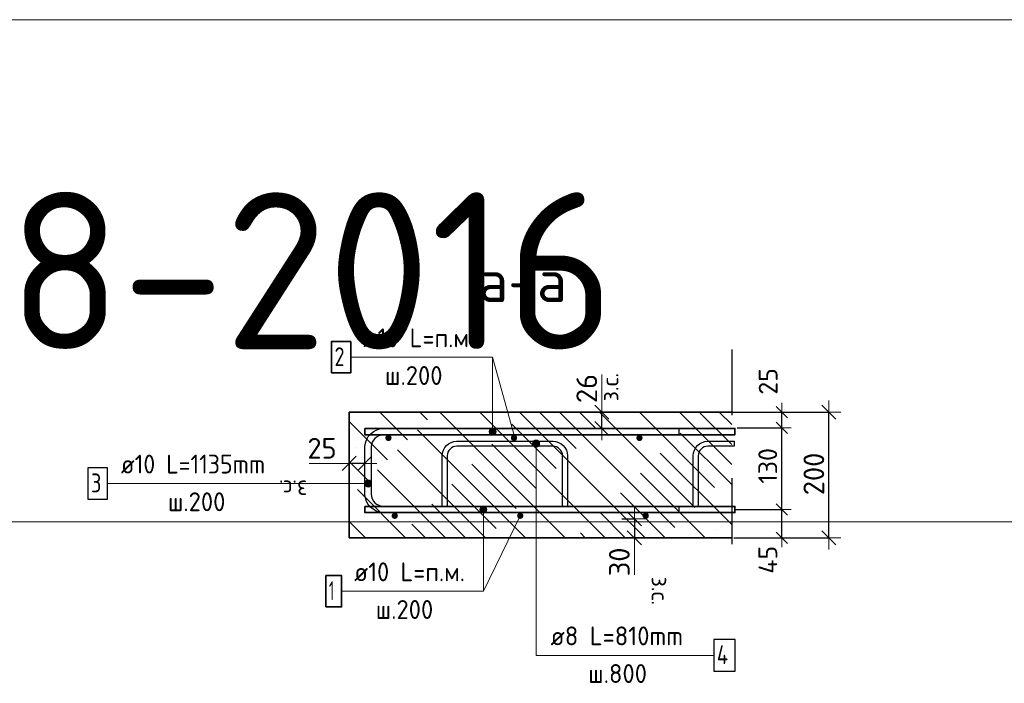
# Model space of a CAD drawing. Header units: metres. Extents: x -38 to 98, y -15 to 19.
# Tile 47 of 64: x 71.64 to 73.21, y 8.08 to 9.14. Entities that reach past the tile are written whole.
import ezdxf

# ---------------------------------------------------------------- set-up
doc = ezdxf.new("R2010")
doc.units = ezdxf.units.M
doc.header["$PDMODE"] = 65
doc.linetypes.add('______4', pattern=[0.135, 0.105, -0.03])
for name, color, linetype, lineweight in [('XR$4$Арм. стержнями верхней зоны', 180, 'Continuous', 35), ('XR$4$Арм. стержнями нижней зоны', 180, 'Continuous', 35), ('XR$4$Арм.стержн. Арматура края', 96, 'Continuous', 35), ('XR$4$ВК__отв в полу 1-2 эт', 220, 'Continuous', 25), ('XR$4$Размерная линия (1)', 7, 'Continuous', 13), ('XR$4$Размерная линия_ общее', 7, 'Continuous', 13)]:
    doc.layers.add(name, color=color, linetype=linetype, lineweight=lineweight)
doc.layers.add('XR$4$Арм.стержн. Фиксатор', color=7, linetype='Continuous', lineweight=35, true_color=0x501e0f)
doc.styles.add('ISOCPEUR', font='txt')
doc.dimstyles.new('DIMSTYLE_15', dxfattribs={"dimtxt": 0.03, "dimasz": 0.03, "dimexe": 0, "dimexo": 0, "dimgap": 0.015, "dimtad": 2, "dimdec": 0, "dimlfac": 1000, "dimrnd": 1, "dimzin": 12, "dimdsep": 46, "dimtxsty": 'ISOCPEUR', "dimblk1": 'ALL_ML_STRICH', "dimblk2": 'ALL_ML_STRICH', "dimsah": 1, "dimcen": 0, "dimclrd": 7, "dimclre": 256, "dimclrt": 7, "dimadec": 0, "dimazin": 0, "dimtfac": 1, "dimtdec": 0, "dimtix": 1, "dimtmove": 2, "dimatfit": 3, "dimfxl": 0, "dimtvp": 1.2, "dimtzin": 0, "dimlwd": 0, "dimlwe": -3, "dimarcsym": 0})
doc.dimstyles.new('DIMSTYLE_16', dxfattribs={"dimtxt": 0.03, "dimasz": 0.03, "dimexe": 0, "dimexo": 0, "dimgap": 0.015, "dimtad": 2, "dimdec": 0, "dimlfac": 1000, "dimrnd": 1, "dimzin": 12, "dimdsep": 46, "dimtxsty": 'ISOCPEUR', "dimblk1": 'ALL_ML_STRICH', "dimblk2": 'ALL_ML_STRICH', "dimsah": 1, "dimcen": 0, "dimclrd": 7, "dimclre": 256, "dimclrt": 7, "dimadec": 0, "dimazin": 0, "dimtfac": 1, "dimtdec": 0, "dimtix": 1, "dimtmove": 2, "dimatfit": 3, "dimfxl": 0, "dimtzin": 0, "dimlwd": 0, "dimlwe": -3, "dimarcsym": 0})
doc.dimstyles.new('DIMSTYLE_17', dxfattribs={"dimtxt": 0.03, "dimasz": 0.03, "dimexe": 0, "dimexo": 0, "dimgap": 0.015, "dimtad": 2, "dimdec": 0, "dimlfac": 1000, "dimrnd": 1, "dimzin": 12, "dimdsep": 46, "dimtxsty": 'ISOCPEUR', "dimblk1": 'ALL_ML_STRICH', "dimblk2": 'ALL_ML_STRICH', "dimsah": 1, "dimcen": 0, "dimclrd": 7, "dimclre": 256, "dimclrt": 7, "dimadec": 0, "dimazin": 0, "dimtfac": 1, "dimtdec": 0, "dimtix": 1, "dimtmove": 2, "dimatfit": 3, "dimfxl": 0, "dimtvp": 1.2, "dimtzin": 0, "dimlwd": 0, "dimlwe": -3, "dimarcsym": 0})
doc.dimstyles.new('DIMSTYLE_18', dxfattribs={"dimtxt": 0.033, "dimasz": 0.0375, "dimexe": 0, "dimexo": 0, "dimgap": 0.0165, "dimtad": 2, "dimdec": 0, "dimlfac": 1000, "dimrnd": 1, "dimzin": 12, "dimdsep": 46, "dimtxsty": 'ISOCPEUR', "dimblk1": 'ALL_ML_STRICH', "dimblk2": 'ALL_ML_STRICH', "dimsah": 1, "dimcen": 0, "dimclrd": 7, "dimclre": 256, "dimclrt": 7, "dimadec": 0, "dimazin": 0, "dimtfac": 1, "dimtdec": 0, "dimtix": 1, "dimtmove": 2, "dimatfit": 3, "dimfxl": 0, "dimtvp": 1.2, "dimtzin": 0, "dimlwd": 0, "dimlwe": -3, "dimarcsym": 0})
doc.dimstyles.new('DIMSTYLE_19', dxfattribs={"dimtxt": 0.033, "dimasz": 0.0375, "dimexe": 0, "dimexo": 0, "dimgap": 0.0165, "dimtad": 2, "dimdec": 0, "dimlfac": 1000, "dimrnd": 1, "dimzin": 12, "dimdsep": 46, "dimtxsty": 'ISOCPEUR', "dimblk1": 'ALL_ML_STRICH', "dimblk2": 'ALL_ML_STRICH', "dimsah": 1, "dimcen": 0, "dimclrd": 7, "dimclre": 256, "dimclrt": 7, "dimadec": 0, "dimazin": 0, "dimtfac": 1, "dimtdec": 0, "dimtix": 1, "dimtmove": 2, "dimatfit": 3, "dimfxl": 0, "dimtvp": 1.2, "dimtzin": 0, "dimlwd": 0, "dimlwe": -3, "dimarcsym": 0})
doc.dimstyles.new('DIMSTYLE_9', dxfattribs={"dimtxt": 0.033, "dimasz": 0.0375, "dimexe": 0, "dimexo": 0, "dimgap": 0.0165, "dimtad": 2, "dimdec": 0, "dimlfac": 1000, "dimrnd": 1, "dimzin": 12, "dimdsep": 46, "dimtxsty": 'ISOCPEUR', "dimblk1": 'ALL_ML_STRICH', "dimblk2": 'ALL_ML_STRICH', "dimsah": 1, "dimcen": 0, "dimclrd": 7, "dimclre": 256, "dimclrt": 7, "dimadec": 0, "dimazin": 0, "dimtfac": 1, "dimtdec": 0, "dimtix": 1, "dimtmove": 2, "dimatfit": 3, "dimfxl": 0, "dimtzin": 0, "dimlwd": 0, "dimlwe": -3, "dimarcsym": 0})

# ---------------------------------------------------------------- blocks, each defined once
blk = doc.blocks.new('ALL_ML_STRICH')
at = {"color": 0, "linetype": 'ByBlock', "lineweight": -2}
for p, q in [((0, -0.5), (0, 0.5)), ((-1, 0), (0.5, 0)), ((-0.3, -0.3), (0.3, 0.3))]:
    blk.add_line(p, q, dxfattribs=at)
blk = doc.blocks.new('*D307')
at = {"layer": 'DEFPOINTS', "color": 7, "linetype": 'Continuous', "lineweight": 13, "transparency": 33554687}
for p in [(72.7546, 8.3618), (72.7708, 8.3168), (72.8507, 8.3168)]:
    blk.add_point(p, dxfattribs=at)
at = {"layer": 'XR$4$Размерная линия (1)', "color": 9, "linetype": 'Continuous', "lineweight": -2, "true_color": 0xc7c7c7, "transparency": 33554687}
for p, q in [((72.7746, 8.3618), (72.8507, 8.3618)), ((72.7908, 8.3168), (72.8507, 8.3168))]:
    blk.add_line(p, q, dxfattribs=at)
at = {"layer": 'XR$4$Размерная линия (1)', "color": 7, "linetype": 'Continuous', "lineweight": -2, "transparency": 33554687}
blk.add_line((72.8507, 8.3168), (72.8507, 8.3618), dxfattribs=at)
at = {"layer": 'XR$4$Размерная линия (1)', "color": 7, "linetype": 'Continuous', "lineweight": 13, "transparency": 33554687, "xscale": 0.03, "yscale": 0.03, "zscale": 0.03}
for p, rotation in [((72.8507, 8.3618), 90), ((72.8507, 8.3168), 270)]:
    blk.add_blockref('ALL_ML_STRICH', p, dxfattribs=dict(at, rotation=rotation))
at = {"layer": 'XR$4$Размерная линия (1)', "color": 7, "linetype": 'Continuous', "lineweight": 13, "transparency": 33554687, "insert": (72.8284, 8.2817), "char_height": 0.03, "width": 0.06, "attachment_point": 5, "rotation": 90, "style": 'ISOCPEUR'}
blk.add_mtext('\\A1;{45}', dxfattribs=at)
blk = doc.blocks.new('*D308')
at = {"layer": 'DEFPOINTS', "color": 7, "linetype": 'Continuous', "lineweight": 13, "transparency": 33554687}
for p in [(72.7596, 8.4918), (72.7546, 8.3618), (72.8507, 8.3618)]:
    blk.add_point(p, dxfattribs=at)
at = {"layer": 'XR$4$Размерная линия (1)', "color": 9, "linetype": 'Continuous', "lineweight": -2, "true_color": 0xc7c7c7, "transparency": 33554687}
for p, q in [((72.7796, 8.4918), (72.8507, 8.4918)), ((72.7746, 8.3618), (72.8507, 8.3618))]:
    blk.add_line(p, q, dxfattribs=at)
at = {"layer": 'XR$4$Размерная линия (1)', "color": 7, "linetype": 'Continuous', "lineweight": -2, "transparency": 33554687}
blk.add_line((72.8507, 8.3618), (72.8507, 8.4918), dxfattribs=at)
at = {"layer": 'XR$4$Размерная линия (1)', "color": 7, "linetype": 'Continuous', "lineweight": 13, "transparency": 33554687, "xscale": 0.03, "yscale": 0.03, "zscale": 0.03}
for p, rotation in [((72.8507, 8.4918), 90), ((72.8507, 8.3618), 270)]:
    blk.add_blockref('ALL_ML_STRICH', p, dxfattribs=dict(at, rotation=rotation))
at = {"layer": 'XR$4$Размерная линия (1)', "color": 7, "linetype": 'Continuous', "lineweight": 13, "transparency": 33554687, "insert": (72.8282, 8.4313), "char_height": 0.03, "width": 0.09, "attachment_point": 5, "rotation": 90, "style": 'ISOCPEUR'}
blk.add_mtext('\\A1;{130}', dxfattribs=at)
blk = doc.blocks.new('*D309')
at = {"layer": 'DEFPOINTS', "color": 7, "linetype": 'Continuous', "lineweight": 13, "transparency": 33554687}
for p in [(72.7471, 8.5168), (72.7596, 8.4918), (72.8507, 8.4918)]:
    blk.add_point(p, dxfattribs=at)
at = {"layer": 'XR$4$Размерная линия (1)', "color": 9, "linetype": 'Continuous', "lineweight": -2, "true_color": 0xc7c7c7, "transparency": 33554687}
for p, q in [((72.7671, 8.5168), (72.8507, 8.5168)), ((72.7796, 8.4918), (72.8507, 8.4918))]:
    blk.add_line(p, q, dxfattribs=at)
at = {"layer": 'XR$4$Размерная линия (1)', "color": 7, "linetype": 'Continuous', "lineweight": -2, "transparency": 33554687}
blk.add_line((72.8507, 8.4918), (72.8507, 8.5168), dxfattribs=at)
at = {"layer": 'XR$4$Размерная линия (1)', "color": 7, "linetype": 'Continuous', "lineweight": 13, "transparency": 33554687, "xscale": 0.03, "yscale": 0.03, "zscale": 0.03}
for p, rotation in [((72.8507, 8.5168), 90), ((72.8507, 8.4918), 270)]:
    blk.add_blockref('ALL_ML_STRICH', p, dxfattribs=dict(at, rotation=rotation))
at = {"layer": 'XR$4$Размерная линия (1)', "color": 7, "linetype": 'Continuous', "lineweight": 13, "transparency": 33554687, "insert": (72.8289, 8.5658), "char_height": 0.03, "width": 0.06, "attachment_point": 5, "rotation": 90, "style": 'ISOCPEUR'}
blk.add_mtext('\\A1;{25}', dxfattribs=at)
blk = doc.blocks.new('*D310')
at = {"layer": 'DEFPOINTS', "color": 7, "linetype": 'Continuous', "lineweight": 13, "transparency": 33554687}
for p in [(72.7541, 8.5168), (72.7541, 8.3168), (72.9257, 8.3168)]:
    blk.add_point(p, dxfattribs=at)
at = {"layer": 'XR$4$Размерная линия_ общее', "color": 253, "linetype": 'Continuous', "lineweight": -2, "true_color": 0xa0a0a0, "transparency": 33554687}
for p, q in [((72.7741, 8.5168), (72.9257, 8.5168)), ((72.7741, 8.3168), (72.9257, 8.3168))]:
    blk.add_line(p, q, dxfattribs=at)
at = {"layer": 'XR$4$Размерная линия_ общее', "color": 7, "linetype": 'Continuous', "lineweight": -2, "transparency": 33554687}
blk.add_line((72.9257, 8.3168), (72.9257, 8.5168), dxfattribs=at)
at = {"layer": 'XR$4$Размерная линия_ общее', "color": 7, "linetype": 'Continuous', "lineweight": 13, "transparency": 33554687, "xscale": 0.0375, "yscale": 0.0375, "zscale": 0.0375}
for p, rotation in [((72.9257, 8.5168), 90), ((72.9257, 8.3168), 270)]:
    blk.add_blockref('ALL_ML_STRICH', p, dxfattribs=dict(at, rotation=rotation))
at = {"layer": 'XR$4$Размерная линия_ общее', "color": 7, "linetype": 'Continuous', "lineweight": 13, "transparency": 33554687, "insert": (72.9017, 8.4184), "char_height": 0.033, "width": 0.099, "attachment_point": 5, "rotation": 90, "style": 'ISOCPEUR'}
blk.add_mtext('\\A1;{200}', dxfattribs=at)
blk = doc.blocks.new('*D311')
at = {"layer": 'DEFPOINTS', "color": 7, "linetype": 'Continuous', "lineweight": 13, "transparency": 33554687}
for p in [(72.5757, 8.3468), (72.6157, 8.3468), (72.5757, 8.3168)]:
    blk.add_point(p, dxfattribs=at)
at = {"layer": 'XR$4$Размерная линия_ общее', "color": 253, "linetype": 'Continuous', "lineweight": -2, "true_color": 0xa0a0a0, "transparency": 33554687}
for p, q in [((72.5957, 8.3468), (72.6157, 8.3468)), ((72.5957, 8.3168), (72.6157, 8.3168))]:
    blk.add_line(p, q, dxfattribs=at)
at = {"layer": 'XR$4$Размерная линия_ общее', "color": 7, "linetype": 'Continuous', "lineweight": -2, "transparency": 33554687}
blk.add_line((72.6157, 8.3468), (72.6157, 8.3168), dxfattribs=at)
at = {"layer": 'XR$4$Размерная линия_ общее', "color": 7, "linetype": 'Continuous', "lineweight": 13, "transparency": 33554687, "xscale": 0.0375, "yscale": 0.0375, "zscale": 0.0375}
for p, rotation in [((72.6157, 8.3468), 90), ((72.6157, 8.3168), 270)]:
    blk.add_blockref('ALL_ML_STRICH', p, dxfattribs=dict(at, rotation=rotation))
at = {"layer": 'XR$4$Размерная линия_ общее', "color": 7, "linetype": 'Continuous', "lineweight": 13, "transparency": 33554687, "insert": (72.5917, 8.2783), "char_height": 0.033, "width": 0.066, "attachment_point": 5, "rotation": 90, "style": 'ISOCPEUR'}
blk.add_mtext('\\A1;{30}', dxfattribs=at)
at = {"layer": 'XR$4$Размерная линия_ общее', "color": 7, "linetype": 'Continuous', "lineweight": 13, "transparency": 33554687, "insert": (72.6702, 8.2548), "char_height": 0.027, "width": 0.00135, "attachment_point": 1, "rotation": 270, "line_spacing_factor": 0.60241, "style": 'ISOCPEUR'}
blk.add_mtext('з.с.', dxfattribs=at)
blk = doc.blocks.new('*D312')
at = {"layer": 'DEFPOINTS', "color": 7, "linetype": 'Continuous', "lineweight": 13, "transparency": 33554687}
for p in [(72.1863, 8.4353), (72.1613, 8.3953), (72.1863, 8.4003)]:
    blk.add_point(p, dxfattribs=at)
at = {"layer": 'XR$4$Размерная линия_ общее', "color": 253, "linetype": 'Continuous', "lineweight": -2, "true_color": 0xa0a0a0, "transparency": 33554687}
for p, q in [((72.1613, 8.4153), (72.1613, 8.4353)), ((72.1863, 8.4203), (72.1863, 8.4353))]:
    blk.add_line(p, q, dxfattribs=at)
at = {"layer": 'XR$4$Размерная линия_ общее', "color": 7, "linetype": 'Continuous', "lineweight": -2, "transparency": 33554687}
blk.add_line((72.1863, 8.4353), (72.1613, 8.4353), dxfattribs=at)
at = {"layer": 'XR$4$Размерная линия_ общее', "color": 7, "linetype": 'Continuous', "lineweight": 13, "transparency": 33554687, "xscale": 0.0375, "yscale": 0.0375, "zscale": 0.0375}
for p, rotation in [((72.1613, 8.4353), 180), ((72.1863, 8.4353), 360)]:
    blk.add_blockref('ALL_ML_STRICH', p, dxfattribs=dict(at, rotation=rotation))
at = {"layer": 'XR$4$Размерная линия_ общее', "color": 7, "linetype": 'Continuous', "lineweight": 13, "transparency": 33554687, "insert": (72.1179, 8.4593), "char_height": 0.033, "width": 0.066, "attachment_point": 5, "style": 'ISOCPEUR'}
blk.add_mtext('\\A1;{25}', dxfattribs=at)
at = {"layer": 'XR$4$Размерная линия_ общее', "color": 7, "linetype": 'Continuous', "lineweight": 13, "transparency": 33554687, "insert": (72.0943, 8.3811), "char_height": 0.027, "width": 0.00135, "attachment_point": 1, "rotation": 180, "line_spacing_factor": 0.60241, "style": 'ISOCPEUR'}
blk.add_mtext('з.с.', dxfattribs=at)
blk = doc.blocks.new('*D456')
at = {"layer": 'DEFPOINTS', "color": 7, "linetype": 'Continuous', "lineweight": 13, "transparency": 33554687}
for p in [(72.5238, 8.5168), (72.5238, 8.4908), (72.5638, 8.4908)]:
    blk.add_point(p, dxfattribs=at)
at = {"layer": 'XR$4$Размерная линия_ общее', "color": 253, "linetype": 'Continuous', "lineweight": -2, "true_color": 0xa0a0a0, "transparency": 33554687}
for p, q in [((72.5438, 8.5168), (72.5638, 8.5168)), ((72.5438, 8.4908), (72.5638, 8.4908))]:
    blk.add_line(p, q, dxfattribs=at)
at = {"layer": 'XR$4$Размерная линия_ общее', "color": 7, "linetype": 'Continuous', "lineweight": -2, "transparency": 33554687}
blk.add_line((72.5638, 8.4908), (72.5638, 8.5168), dxfattribs=at)
at = {"layer": 'XR$4$Размерная линия_ общее', "color": 7, "linetype": 'Continuous', "lineweight": 13, "transparency": 33554687, "xscale": 0.0375, "yscale": 0.0375, "zscale": 0.0375}
for p, rotation in [((72.5638, 8.5168), 90), ((72.5638, 8.4908), 270)]:
    blk.add_blockref('ALL_ML_STRICH', p, dxfattribs=dict(at, rotation=rotation))
at = {"layer": 'XR$4$Размерная линия_ общее', "color": 7, "linetype": 'Continuous', "lineweight": 13, "transparency": 33554687, "insert": (72.5633, 8.5341), "char_height": 0.027, "width": 0.00135, "attachment_point": 1, "rotation": 90, "line_spacing_factor": 0.60241, "style": 'ISOCPEUR'}
blk.add_mtext('з.с.', dxfattribs=at)
at = {"layer": 'XR$4$Размерная линия_ общее', "color": 7, "linetype": 'Continuous', "lineweight": 13, "transparency": 33554687, "insert": (72.5398, 8.5545), "char_height": 0.033, "width": 0.066, "attachment_point": 5, "rotation": 90, "style": 'ISOCPEUR'}
blk.add_mtext('\\A1;{26}', dxfattribs=at)

msp = doc.modelspace()

# ---------------------------------------------------------------- hatches: boundary and pattern name
at = {"linetype": 'Continuous', "lineweight": 13, "transparency": 33554687}
h = msp.add_hatch(dxfattribs=at)
h.set_pattern_fill('__________540', scale=0.015, style=0, pattern_type=2)
h.set_pattern_definition([(135, (0, 0), (-0.031819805, -0.031819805), [0.4, -0.05, 0, -0.05]), (135, (-0.01591, -0.01591), (-0.031819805, -0.031819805), [0.8, -0.1, 0.1, -0.1])])
h.paths.add_polyline_path([(72.1613, 8.5168), (72.1613, 8.3168), (72.7708, 8.3168), (72.7708, 8.5168)], flags=0)
at = {"layer": 'XR$4$Арм. стержнями верхней зоны', "linetype": 'Continuous', "lineweight": 13, "transparency": 33554687}
for points in [[(72.3926, 8.4906), (72.387, 8.4906), (72.385, 8.4886)], [(72.3926, 8.4906), (72.385, 8.4886), (72.3947, 8.4886)], [(72.387, 8.4906), (72.3926, 8.4906), (72.3898, 8.4914)], [(72.3947, 8.4886), (72.385, 8.4886), (72.3842, 8.4858)], [(72.3947, 8.4886), (72.3842, 8.4858), (72.3954, 8.4858)], [(72.3954, 8.4858), (72.3842, 8.4858), (72.385, 8.4829)], [(72.3954, 8.4858), (72.385, 8.4829), (72.3947, 8.4829)], [(72.3947, 8.4829), (72.385, 8.4829), (72.387, 8.4809)], [(72.3947, 8.4829), (72.387, 8.4809), (72.3926, 8.4809)], [(72.3926, 8.4809), (72.387, 8.4809), (72.3898, 8.4801)]]:
    msp.add_hatch(color=7, dxfattribs=at).paths.add_polyline_path(points)
at = {"layer": 'XR$4$Арм. стержнями верхней зоны', "linetype": 'Continuous', "lineweight": 35, "transparency": 33554687}
for points in [[(72.2288, 8.4758), (72.2284, 8.4777), (72.2274, 8.4793), (72.2257, 8.4804), (72.2238, 8.4808), (72.2219, 8.4804), (72.2203, 8.4793), (72.2192, 8.4777), (72.2188, 8.4758), (72.2192, 8.4738), (72.2203, 8.4722), (72.2219, 8.4711), (72.2238, 8.4708), (72.2257, 8.4711), (72.2274, 8.4722), (72.2284, 8.4738)], [(72.4288, 8.4758), (72.4284, 8.4777), (72.4274, 8.4793), (72.4257, 8.4804), (72.4238, 8.4808), (72.4219, 8.4804), (72.4203, 8.4793), (72.4192, 8.4777), (72.4188, 8.4758), (72.4192, 8.4738), (72.4203, 8.4722), (72.4219, 8.4711), (72.4238, 8.4708), (72.4257, 8.4711), (72.4274, 8.4722), (72.4284, 8.4738)], [(72.6288, 8.4758), (72.6284, 8.4777), (72.6274, 8.4793), (72.6257, 8.4804), (72.6238, 8.4808), (72.6219, 8.4804), (72.6203, 8.4793), (72.6192, 8.4777), (72.6188, 8.4758), (72.6192, 8.4738), (72.6203, 8.4722), (72.6219, 8.4711), (72.6238, 8.4708), (72.6257, 8.4711), (72.6274, 8.4722), (72.6284, 8.4738)]]:
    msp.add_hatch(color=4, dxfattribs=at).paths.add_polyline_path(points)
at = {"layer": 'XR$4$Арм. стержнями нижней зоны', "linetype": 'Continuous', "lineweight": 13, "transparency": 33554687}
for points in [[(72.3694, 8.3618), (72.3806, 8.3618), (72.3798, 8.3646)], [(72.3694, 8.3618), (72.3798, 8.3646), (72.3702, 8.3646)], [(72.3702, 8.3646), (72.3798, 8.3646), (72.3778, 8.3666)], [(72.3702, 8.3646), (72.3778, 8.3666), (72.3722, 8.3666)], [(72.3722, 8.3666), (72.3778, 8.3666), (72.375, 8.3674)], [(72.3702, 8.3589), (72.3806, 8.3618), (72.3694, 8.3618)], [(72.3702, 8.3589), (72.3798, 8.3589), (72.3806, 8.3618)], [(72.3722, 8.3569), (72.3798, 8.3589), (72.3702, 8.3589)], [(72.3722, 8.3569), (72.3778, 8.3569), (72.3798, 8.3589)], [(72.3778, 8.3569), (72.3722, 8.3569), (72.375, 8.3561)]]:
    msp.add_hatch(color=7, dxfattribs=at).paths.add_polyline_path(points)
at = {"layer": 'XR$4$Арм. стержнями нижней зоны', "linetype": 'Continuous', "lineweight": 35, "transparency": 33554687}
for points in [[(72.2388, 8.3518), (72.2384, 8.3537), (72.2374, 8.3553), (72.2357, 8.3564), (72.2338, 8.3568), (72.2319, 8.3564), (72.2303, 8.3553), (72.2292, 8.3537), (72.2288, 8.3518), (72.2292, 8.3498), (72.2303, 8.3482), (72.2319, 8.3471), (72.2338, 8.3468), (72.2357, 8.3471), (72.2374, 8.3482), (72.2384, 8.3498)], [(72.4388, 8.3518), (72.4384, 8.3537), (72.4374, 8.3553), (72.4357, 8.3564), (72.4338, 8.3568), (72.4319, 8.3564), (72.4303, 8.3553), (72.4292, 8.3537), (72.4288, 8.3518), (72.4292, 8.3498), (72.4303, 8.3482), (72.4319, 8.3471), (72.4338, 8.3468), (72.4357, 8.3471), (72.4374, 8.3482), (72.4384, 8.3498)], [(72.6388, 8.3518), (72.6384, 8.3537), (72.6374, 8.3553), (72.6357, 8.3564), (72.6338, 8.3568), (72.6319, 8.3564), (72.6303, 8.3553), (72.6292, 8.3537), (72.6288, 8.3518), (72.6292, 8.3498), (72.6303, 8.3482), (72.6319, 8.3471), (72.6338, 8.3468), (72.6357, 8.3471), (72.6374, 8.3482), (72.6384, 8.3498)]]:
    msp.add_hatch(color=4, dxfattribs=at).paths.add_polyline_path(points)
at = {"layer": 'XR$4$Арм.стержн. Арматура края', "linetype": 'Continuous', "lineweight": 13, "transparency": 33554687}
for points in [[(72.1865, 8.4003), (72.1865, 8.4059), (72.1857, 8.4031)], [(72.1865, 8.4059), (72.1885, 8.3982), (72.1885, 8.4079)], [(72.1865, 8.4059), (72.1865, 8.4003), (72.1885, 8.3982)], [(72.1885, 8.4079), (72.1913, 8.3975), (72.1913, 8.4087)], [(72.1885, 8.4079), (72.1885, 8.3982), (72.1913, 8.3975)], [(72.1913, 8.4087), (72.1913, 8.3975), (72.1941, 8.3982)], [(72.1913, 8.4087), (72.1941, 8.3982), (72.1941, 8.4079)], [(72.1941, 8.4079), (72.1941, 8.3982), (72.1962, 8.4003)], [(72.1941, 8.4079), (72.1962, 8.4003), (72.1962, 8.4059)], [(72.1962, 8.4059), (72.1962, 8.4003), (72.197, 8.4031)]]:
    msp.add_hatch(color=7, dxfattribs=at).paths.add_polyline_path(points)
at = {"layer": 'XR$4$Арм.стержн. Фиксатор', "linetype": 'Continuous', "lineweight": 13, "transparency": 33554687}
for points in [[(72.4534, 8.4668), (72.4647, 8.4668), (72.4639, 8.4696)], [(72.4534, 8.4668), (72.4639, 8.4696), (72.4542, 8.4696)], [(72.4542, 8.4639), (72.4647, 8.4668), (72.4534, 8.4668)], [(72.4542, 8.4696), (72.4639, 8.4696), (72.4619, 8.4716)], [(72.4542, 8.4696), (72.4619, 8.4716), (72.4563, 8.4716)], [(72.4542, 8.4639), (72.4639, 8.4639), (72.4647, 8.4668)], [(72.4563, 8.4619), (72.4639, 8.4639), (72.4542, 8.4639)], [(72.4563, 8.4716), (72.4619, 8.4716), (72.4591, 8.4724)], [(72.4563, 8.4619), (72.4619, 8.4619), (72.4639, 8.4639)], [(72.4619, 8.4619), (72.4563, 8.4619), (72.4591, 8.4611)]]:
    msp.add_hatch(color=7, dxfattribs=at).paths.add_polyline_path(points)

# ---------------------------------------------------------------- linework, layer by layer
at = {"color": 7, "linetype": 'Continuous', "lineweight": 13, "transparency": 33554687}
for p, q in [((86.1585, 9.1419), (67.6585, 9.1419)), ((72.5638, 8.5168), (72.5638, 8.5768)), ((72.1613, 8.4353), (72.0973, 8.4353)), ((86.1585, 8.3419), (67.6585, 8.3419)), ((72.6157, 8.3168), (72.6157, 8.2578))]:
    msp.add_line(p, q, dxfattribs=at)
at = {"color": 7, "linetype": '______4', "lineweight": 25, "transparency": 33554687}
msp.add_line((72.7708, 8.6168), (72.7708, 8.2168), dxfattribs=at)
at = {"color": 7, "linetype": 'Continuous', "lineweight": 35, "transparency": 33554687}
for p, q in [((72.1613, 8.5168), (72.1613, 8.3168)), ((72.7708, 8.5168), (72.1613, 8.5168)), ((72.1613, 8.3168), (72.7708, 8.3168))]:
    msp.add_line(p, q, dxfattribs=at)
at = {"layer": 'XR$4$Арм. стержнями верхней зоны', "color": 7, "linetype": 'Continuous', "lineweight": 13, "transparency": 33554687}
for p, q in [((72.1638, 8.6042), (72.3898, 8.6042)), ((72.3898, 8.6042), (72.3898, 8.4858)), ((72.3898, 8.4914), (72.3898, 8.4914)), ((72.3842, 8.4858), (72.3842, 8.4858)), ((72.3898, 8.4801), (72.3898, 8.4801)), ((72.3954, 8.4858), (72.3954, 8.4858))]:
    msp.add_line(p, q, dxfattribs=at)
at = {"layer": 'XR$4$Арм. стержнями верхней зоны', "color": 7, "linetype": 'Continuous', "lineweight": 35, "transparency": 33554687}
msp.add_lwpolyline([(72.1328, 8.5792), (72.1638, 8.5792), (72.1638, 8.6292), (72.1328, 8.6292), (72.1328, 8.5792)], dxfattribs=at)
at = {"layer": 'XR$4$Арм. стержнями верхней зоны', "color": 4, "linetype": 'Continuous', "lineweight": 35, "transparency": 33554687}
msp.add_lwpolyline([(72.1863, 8.4908), (72.7758, 8.4908), (72.7758, 8.4808), (72.1863, 8.4808), (72.1863, 8.4908)], dxfattribs=at)
msp.add_lwpolyline([(72.1863, 8.4908), (72.7758, 8.4908), (72.7758, 8.4808), (72.1863, 8.4808), (72.1863, 8.4908)], dxfattribs=at)
at = {"layer": 'XR$4$Арм. стержнями верхней зоны', "color": 7, "linetype": 'Continuous', "lineweight": 13, "transparency": 33554687}
msp.add_circle((72.3898, 8.4858), 0.00563, dxfattribs=at)
at = {"layer": 'XR$4$Арм. стержнями нижней зоны', "color": 7, "linetype": 'Continuous', "lineweight": 13, "transparency": 33554687}
for p, q in [((72.375, 8.3674), (72.375, 8.3674)), ((72.3694, 8.3618), (72.3694, 8.3618)), ((72.375, 8.2315), (72.375, 8.3618)), ((72.375, 8.3561), (72.375, 8.3561)), ((72.3806, 8.3618), (72.3806, 8.3618)), ((72.149, 8.2315), (72.375, 8.2315))]:
    msp.add_line(p, q, dxfattribs=at)
at = {"layer": 'XR$4$Арм. стержнями нижней зоны', "color": 4, "linetype": 'Continuous', "lineweight": 35, "transparency": 33554687}
msp.add_lwpolyline([(72.1863, 8.3668), (72.7758, 8.3668), (72.7758, 8.3568), (72.1863, 8.3568), (72.1863, 8.3668)], dxfattribs=at)
msp.add_lwpolyline([(72.1863, 8.3668), (72.7758, 8.3668), (72.7758, 8.3568), (72.1863, 8.3568), (72.1863, 8.3668)], dxfattribs=at)
at = {"layer": 'XR$4$Арм. стержнями нижней зоны', "color": 7, "linetype": 'Continuous', "lineweight": 35, "transparency": 33554687}
msp.add_lwpolyline([(72.124, 8.2065), (72.149, 8.2065), (72.149, 8.2565), (72.124, 8.2565), (72.124, 8.2065)], dxfattribs=at)
at = {"layer": 'XR$4$Арм. стержнями нижней зоны', "color": 7, "linetype": 'Continuous', "lineweight": 13, "transparency": 33554687}
msp.add_circle((72.375, 8.3618), 0.00563, dxfattribs=at)
at = {"layer": 'XR$4$Арм.стержн. Арматура края', "color": 7, "linetype": 'Continuous', "lineweight": 13, "transparency": 33554687}
for p, q in [((71.7758, 8.4031), (72.0858, 8.4031)), ((72.0858, 8.4031), (72.1913, 8.4031)), ((72.1857, 8.4031), (72.1857, 8.4031)), ((72.1913, 8.4087), (72.1913, 8.4087)), ((72.1913, 8.3975), (72.1913, 8.3975)), ((72.197, 8.4031), (72.197, 8.4031))]:
    msp.add_line(p, q, dxfattribs=at)
at = {"layer": 'XR$4$Арм.стержн. Арматура края', "color": 4, "linetype": 'Continuous', "lineweight": 25, "transparency": 33554687}
msp.add_lwpolyline([(72.6863, 8.3568), (72.2149, 8.3568), (72.2097, 8.3575), (72.2042, 8.3593), (72.1992, 8.3621), (72.1951, 8.3655), (72.1917, 8.3697), (72.1888, 8.3747), (72.1871, 8.3801), (72.1863, 8.3853), (72.1863, 8.4622), (72.1871, 8.4674), (72.1888, 8.4728), (72.1917, 8.4779), (72.1951, 8.482), (72.1992, 8.4854), (72.2042, 8.4882), (72.2097, 8.49), (72.2149, 8.4908), (72.6863, 8.4908), (72.6863, 8.4808), (72.2156, 8.4808), (72.212, 8.4802), (72.2083, 8.479), (72.2049, 8.4772), (72.2022, 8.4749), (72.1999, 8.4722), (72.198, 8.4688), (72.1968, 8.4651), (72.1963, 8.4615), (72.1963, 8.386), (72.1968, 8.3824), (72.198, 8.3787), (72.1999, 8.3753), (72.2022, 8.3726), (72.2049, 8.3703), (72.2083, 8.3685), (72.212, 8.3673), (72.2156, 8.3668), (72.6863, 8.3668), (72.6863, 8.3568)], dxfattribs=at)
msp.add_lwpolyline([(72.6863, 8.3568), (72.2149, 8.3568), (72.2097, 8.3575), (72.2042, 8.3593), (72.1992, 8.3621), (72.1951, 8.3655), (72.1917, 8.3697), (72.1888, 8.3747), (72.1871, 8.3801), (72.1863, 8.3853), (72.1863, 8.4622), (72.1871, 8.4674), (72.1888, 8.4728), (72.1917, 8.4779), (72.1951, 8.482), (72.1992, 8.4854), (72.2042, 8.4882), (72.2097, 8.49), (72.2149, 8.4908), (72.6863, 8.4908), (72.6863, 8.4808), (72.2156, 8.4808), (72.212, 8.4802), (72.2083, 8.479), (72.2049, 8.4772), (72.2022, 8.4749), (72.1999, 8.4722), (72.198, 8.4688), (72.1968, 8.4651), (72.1963, 8.4615), (72.1963, 8.386), (72.1968, 8.3824), (72.198, 8.3787), (72.1999, 8.3753), (72.2022, 8.3726), (72.2049, 8.3703), (72.2083, 8.3685), (72.212, 8.3673), (72.2156, 8.3668), (72.6863, 8.3668), (72.6863, 8.3568)], dxfattribs=at)
at = {"layer": 'XR$4$Арм.стержн. Арматура края', "color": 7, "linetype": 'Continuous', "lineweight": 25, "transparency": 33554687}
msp.add_lwpolyline([(71.7448, 8.3781), (71.7758, 8.3781), (71.7758, 8.4281), (71.7448, 8.4281), (71.7448, 8.3781)], dxfattribs=at)
at = {"layer": 'XR$4$Арм.стержн. Арматура края', "color": 7, "linetype": 'Continuous', "lineweight": 13, "transparency": 33554687}
msp.add_circle((72.1913, 8.4031), 0.00563, dxfattribs=at)
at = {"layer": 'XR$4$Арм.стержн. Фиксатор', "color": 7, "linetype": 'Continuous', "lineweight": 13, "transparency": 33554687}
for p, q in [((72.4534, 8.4668), (72.4534, 8.4668)), ((72.4591, 8.4724), (72.4591, 8.4724)), ((72.4591, 8.1295), (72.4591, 8.4668)), ((72.4591, 8.4611), (72.4591, 8.4611)), ((72.4647, 8.4668), (72.4647, 8.4668)), ((72.4591, 8.1295), (72.7421, 8.1295))]:
    msp.add_line(p, q, dxfattribs=at)
at = {"layer": 'XR$4$Арм.стержн. Фиксатор', "color": 40, "linetype": 'Continuous', "lineweight": 25, "transparency": 33554687}
for points in [[(72.5013, 8.3668), (72.5013, 8.4473), (72.5009, 8.4503), (72.4999, 8.4532), (72.4984, 8.4559), (72.4966, 8.4581), (72.4944, 8.4599), (72.4917, 8.4614), (72.4888, 8.4623), (72.4859, 8.4628), (72.3327, 8.4628), (72.3298, 8.4623), (72.3268, 8.4614), (72.3241, 8.4599), (72.322, 8.4581), (72.3201, 8.4559), (72.3186, 8.4532), (72.3177, 8.4503), (72.3173, 8.4473), (72.3173, 8.3668), (72.3093, 8.3668), (72.3093, 8.4479), (72.3098, 8.4521), (72.3113, 8.4564), (72.3135, 8.4604), (72.3163, 8.4637), (72.3196, 8.4665), (72.3236, 8.4687), (72.3279, 8.4702), (72.3321, 8.4708), (72.4864, 8.4708), (72.4906, 8.4702), (72.4949, 8.4687), (72.4989, 8.4665), (72.5023, 8.4637), (72.505, 8.4604), (72.5073, 8.4564), (72.5087, 8.4521), (72.5093, 8.4479), (72.5093, 8.3668), (72.5013, 8.3668)], [(72.7748, 8.4628), (72.7327, 8.4628), (72.7298, 8.4623), (72.7268, 8.4614), (72.7241, 8.4599), (72.722, 8.4581), (72.7201, 8.4559), (72.7186, 8.4532), (72.7177, 8.4503), (72.7173, 8.4473), (72.7173, 8.3668), (72.7093, 8.3668), (72.7093, 8.4479), (72.7098, 8.4521), (72.7113, 8.4564), (72.7135, 8.4604), (72.7163, 8.4637), (72.7196, 8.4665), (72.7236, 8.4687), (72.7279, 8.4702), (72.7321, 8.4708), (72.7748, 8.4708), (72.7748, 8.4628)]]:
    msp.add_lwpolyline(points, dxfattribs=at)
at = {"layer": 'XR$4$Арм.стержн. Фиксатор', "color": 7, "linetype": 'Continuous', "lineweight": 25, "transparency": 33554687}
msp.add_lwpolyline([(72.7421, 8.1045), (72.7761, 8.1045), (72.7761, 8.1545), (72.7421, 8.1545), (72.7421, 8.1045)], dxfattribs=at)
at = {"layer": 'XR$4$Арм.стержн. Фиксатор', "color": 7, "linetype": 'Continuous', "lineweight": 13, "transparency": 33554687}
msp.add_circle((72.4591, 8.4668), 0.00563, dxfattribs=at)
at = {"layer": 'XR$4$ВК__отв в полу 1-2 эт', "color": 7, "linetype": 'Continuous', "lineweight": 13, "transparency": 33554687}
for p, q in [((72.4238, 8.4818), (72.3898, 8.6042)), ((72.4338, 8.3518), (72.375, 8.2315))]:
    msp.add_line(p, q, dxfattribs=at)

# ---------------------------------------------------------------- texts
at = {"color": 7, "linetype": 'Continuous', "lineweight": 35, "transparency": 33554687, "insert": (70.0894, 8.6169), "char_height": 0.25, "width": 2.743715, "attachment_point": 7, "style": 'ISOCPEUR'}
msp.add_mtext('\\W0.96;ГОСТ 34028-2016', dxfattribs=at)
at = {"color": 7, "linetype": 'Continuous', "lineweight": 50, "transparency": 33554687, "insert": (72.4375, 8.726), "char_height": 0.0675, "width": 0.1863, "attachment_point": 5, "style": 'ISOCPEUR'}
msp.add_mtext('\\A1;{\\fISOCPEUR|i0|b0;\\H0.067500;\\W1.000000;\\C7;а-а}\\P', dxfattribs=at)
at = {"layer": 'XR$4$Арм. стержнями верхней зоны', "color": 7, "linetype": 'Continuous', "lineweight": 25, "transparency": 33554687, "char_height": 0.03, "attachment_point": 7, "style": 'ISOCPEUR'}
for s, insert, width in [('\\W0.94;ø10 L=п.м.', (72.1838, 8.6202), 0.199983), ('\\W0.78;2', (72.1378, 8.5902), 0.032641), ('\\W0.95;ш.200 ', (72.2183, 8.5602), 0.1312)]:
    msp.add_mtext(s, dxfattribs=dict(at, insert=insert, width=width))
at = {"layer": 'XR$4$Арм. стержнями нижней зоны', "color": 7, "linetype": 'Continuous', "lineweight": 25, "transparency": 33554687, "char_height": 0.03, "attachment_point": 7, "style": 'ISOCPEUR'}
for s, insert, width in [('\\W0.94;ø10 L=п.м.', (72.169, 8.2475), 0.199983), ('\\W0.56;1', (72.129, 8.2175), 0.023333), ('\\W0.95;ш.200 ', (72.2035, 8.1875), 0.1312)]:
    msp.add_mtext(s, dxfattribs=dict(at, insert=insert, width=width))
at = {"layer": 'XR$4$Арм.стержн. Арматура края', "color": 7, "linetype": 'Continuous', "lineweight": 25, "transparency": 33554687, "char_height": 0.03, "attachment_point": 7, "style": 'ISOCPEUR'}
for s, insert, width in [('\\W0.92;ø10 L=1135mm ', (71.7973, 8.4191), 0.280669), ('\\W0.78;3', (71.7498, 8.3891), 0.032641), ('\\W0.95;ш.200 ', (71.8723, 8.3591), 0.1312)]:
    msp.add_mtext(s, dxfattribs=dict(at, insert=insert, width=width))
at = {"layer": 'XR$4$Арм.стержн. Фиксатор', "color": 7, "linetype": 'Continuous', "lineweight": 25, "transparency": 33554687, "char_height": 0.03, "attachment_point": 7, "style": 'ISOCPEUR'}
for s, insert, width in [('\\W0.95;ø8 L=810mm ', (72.4821, 8.1455), 0.251183), ('\\W0.80;4', (72.7471, 8.1155), 0.035983), ('\\W0.95;ш.800 ', (72.5421, 8.0855), 0.1312)]:
    msp.add_mtext(s, dxfattribs=dict(at, insert=insert, width=width))

# ---------------------------------------------------------------- dimensions: what is measured, and where the dimension line sits
at = {"layer": 'XR$4$Размерная линия (1)', "color": 7, "linetype": 'Continuous', "lineweight": 13, "transparency": 33554687}
for base, p1, p2, dimstyle, picture, middle in [((72.8507, 8.5168), (72.7796, 8.4918), (72.7671, 8.5168), 'DIMSTYLE_17', '*D309', (72.8289, 8.5658)), ((72.8507, 8.4918), (72.7746, 8.3618), (72.7796, 8.4918), 'DIMSTYLE_16', '*D308', (72.8282, 8.4313)), ((72.8507, 8.3618), (72.7908, 8.3168), (72.7746, 8.3618), 'DIMSTYLE_15', '*D307', (72.8284, 8.2817))]:
    dim = msp.add_linear_dim(base=base, p1=p1, p2=p2, angle=90, dimstyle=dimstyle, override={"dimpost": '<>', "dimclrd": 7, "dimclre": 9, "dimclrt": 7, "dimlwd": 0, "dimlwe": 65533}, dxfattribs=at)
    dim.commit()
    dim.dimension.update_dxf_attribs({"geometry": picture, "text_midpoint": middle, "dimtype": 160})
at = {"layer": 'XR$4$Размерная линия_ общее', "color": 7, "linetype": 'Continuous', "lineweight": 13, "transparency": 33554687}
for base, p1, p2, angle, dimstyle, picture, middle in [((72.5638, 8.5168), (72.5438, 8.4908), (72.5438, 8.5168), 90, 'DIMSTYLE_19', '*D456', (72.5398, 8.5545)), ((72.1613, 8.4353), (72.1863, 8.4203), (72.1613, 8.4153), 180, 'DIMSTYLE_19', '*D312', (72.1179, 8.4593)), ((72.6157, 8.3168), (72.5957, 8.3468), (72.5957, 8.3168), 270, 'DIMSTYLE_18', '*D311', (72.5917, 8.2783))]:
    dim = msp.add_linear_dim(base=base, p1=p1, p2=p2, angle=angle, text='<>\\Xз.с.', dimstyle=dimstyle, override={"dimpost": '<>', "dimclrd": 7, "dimclre": 253, "dimclrt": 7, "dimlwd": 0, "dimlwe": 65533}, dxfattribs=at)
    dim.commit()
    dim.dimension.update_dxf_attribs({"geometry": picture, "text_midpoint": middle, "dimtype": 160})
dim = msp.add_linear_dim(base=(72.9257, 8.5168), p1=(72.7741, 8.3168), p2=(72.7741, 8.5168), angle=90, dimstyle='DIMSTYLE_9', override={"dimpost": '<>', "dimclrd": 7, "dimclre": 253, "dimclrt": 7, "dimlwd": 0, "dimlwe": 65533}, dxfattribs=at)
dim.commit()
dim.dimension.update_dxf_attribs({"geometry": '*D310', "text_midpoint": (72.9017, 8.4184), "dimtype": 160})

doc.saveas('drawing.dxf')
